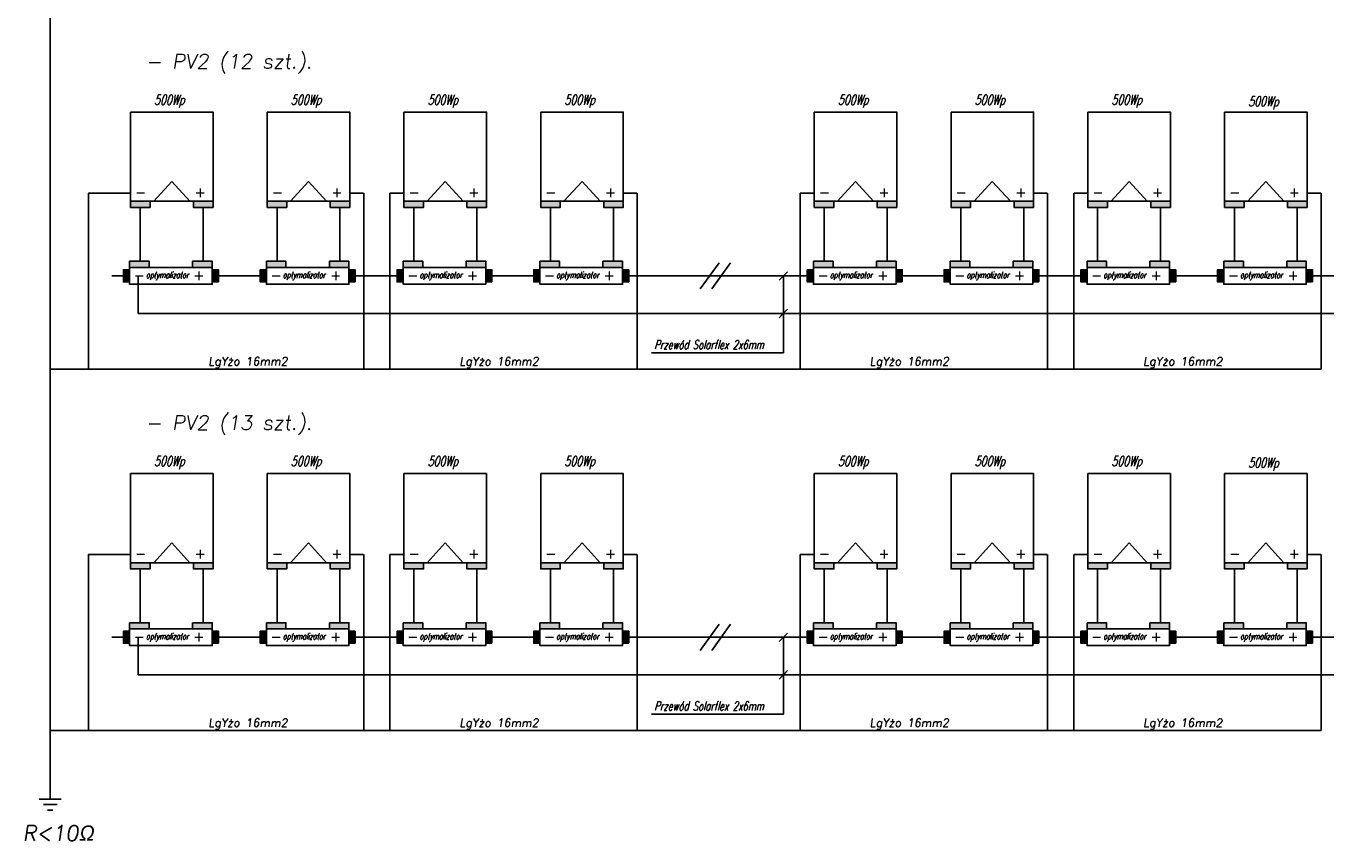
# Model space of a CAD drawing. Header units: millimetres. Extents: x 2260 to 32334, y -33324 to 11762.
# Tile 17 of 79: x 2646 to 3697, y -25360 to -24701. Entities that reach past the tile are written whole.
import ezdxf

# ---------------------------------------------------------------- set-up
doc = ezdxf.new("R2010")
doc.units = ezdxf.units.MM
doc.linetypes.add('DASHED', pattern=[0.75, 0.5, -0.25])
doc.layers.add('CABLE', color=35, linetype='Continuous')
doc.layers.add('SYMBOL', color=1, linetype='Continuous')
doc.styles.add('KRIS1', font='ARIALN.TTF', dxfattribs={"height": 22})
doc.styles.add('Legenda$0$_ELEKTRYCZNY', font='romans.shx', dxfattribs={"width": 0.7})
doc.styles.add('VC-TEXTSTYLE1', font='romans__.ttf', dxfattribs={"height": 0.2})

# ---------------------------------------------------------------- blocks, each defined once
blk = doc.blocks.new('ZER')
at = {"layer": 'SYMBOL'}
for p, q in [((0, -3), (0, 0)), ((-2, -3), (2, -3)), ((-1.25, -4), (1.25, -4)), ((-0.5, -5), (0.5, -5))]:
    blk.add_line(p, q, dxfattribs=at)

msp = doc.modelspace()

# ---------------------------------------------------------------- hatches: boundary and pattern name
at = {"layer": 'CABLE', "ltscale": 2}
h = msp.add_hatch(color=0, dxfattribs=at)
h.dxf.hatch_style = 1
h.paths.add_polyline_path([(2730.321, -24842.774), (2730.321, -24847.763), (2746.157, -24847.763), (2746.157, -24842.774)])
h = msp.add_hatch(color=0, dxfattribs=at)
h.dxf.hatch_style = 1
h.paths.add_polyline_path([(2781.268, -24842.774), (2781.268, -24847.763), (2797.104, -24847.763), (2797.104, -24842.774)])
h = msp.add_hatch(color=0, dxfattribs=at)
h.dxf.hatch_style = 1
h.paths.add_polyline_path([(2840.959, -24842.774), (2840.959, -24847.763), (2856.795, -24847.763), (2856.795, -24842.774)])
h = msp.add_hatch(color=0, dxfattribs=at)
h.dxf.hatch_style = 1
h.paths.add_polyline_path([(2891.906, -24842.774), (2891.906, -24847.763), (2907.742, -24847.763), (2907.742, -24842.774)])
h = msp.add_hatch(color=0, dxfattribs=at)
h.dxf.hatch_style = 1
h.paths.add_polyline_path([(2951.596, -24842.774), (2951.596, -24847.763), (2967.432, -24847.763), (2967.432, -24842.774)])
h = msp.add_hatch(color=0, dxfattribs=at)
h.dxf.hatch_style = 1
h.paths.add_polyline_path([(3002.543, -24842.774), (3002.543, -24847.763), (3018.379, -24847.763), (3018.379, -24842.774)])
h = msp.add_hatch(color=0, dxfattribs=at)
h.dxf.hatch_style = 1
h.paths.add_polyline_path([(3062.234, -24842.774), (3062.234, -24847.763), (3078.07, -24847.763), (3078.07, -24842.774)])
h = msp.add_hatch(color=0, dxfattribs=at)
h.dxf.hatch_style = 1
h.paths.add_polyline_path([(3113.181, -24842.774), (3113.181, -24847.763), (3129.017, -24847.763), (3129.017, -24842.774)])
h = msp.add_hatch(color=0, dxfattribs=at)
h.dxf.hatch_style = 1
h.paths.add_polyline_path([(3283.51, -24842.774), (3283.51, -24847.763), (3299.346, -24847.763), (3299.346, -24842.774)])
h = msp.add_hatch(color=0, dxfattribs=at)
h.dxf.hatch_style = 1
h.paths.add_polyline_path([(3334.457, -24842.774), (3334.457, -24847.763), (3350.293, -24847.763), (3350.293, -24842.774)])
h = msp.add_hatch(color=0, dxfattribs=at)
h.dxf.hatch_style = 1
h.paths.add_polyline_path([(3394.148, -24842.774), (3394.148, -24847.763), (3409.984, -24847.763), (3409.984, -24842.774)])
h = msp.add_hatch(color=0, dxfattribs=at)
h.dxf.hatch_style = 1
h.paths.add_polyline_path([(3445.095, -24842.774), (3445.095, -24847.763), (3460.931, -24847.763), (3460.931, -24842.774)])
h = msp.add_hatch(color=0, dxfattribs=at)
h.dxf.hatch_style = 1
h.paths.add_polyline_path([(3504.786, -24842.774), (3504.786, -24847.763), (3520.622, -24847.763), (3520.622, -24842.774)])
h = msp.add_hatch(color=0, dxfattribs=at)
h.dxf.hatch_style = 1
h.paths.add_polyline_path([(3555.733, -24842.774), (3555.733, -24847.763), (3571.569, -24847.763), (3571.569, -24842.774)])
h = msp.add_hatch(color=0, dxfattribs=at)
h.dxf.hatch_style = 1
h.paths.add_polyline_path([(3615.424, -24842.774), (3615.424, -24847.763), (3631.26, -24847.763), (3631.26, -24842.774)])
h = msp.add_hatch(color=0, dxfattribs=at)
h.dxf.hatch_style = 1
h.paths.add_polyline_path([(3666.371, -24842.774), (3666.371, -24847.763), (3682.207, -24847.763), (3682.207, -24842.774)])
h = msp.add_hatch(color=0, dxfattribs=at)
h.dxf.hatch_style = 1
h.paths.add_polyline_path([(2729.679, -24891.336), (2729.679, -24896.326), (2745.515, -24896.326), (2745.515, -24891.336)])
h = msp.add_hatch(color=0, dxfattribs=at)
h.dxf.hatch_style = 1
h.paths.add_polyline_path([(2780.625, -24891.336), (2780.625, -24896.326), (2796.461, -24896.326), (2796.461, -24891.336)])
h = msp.add_hatch(color=0, dxfattribs=at)
h.dxf.hatch_style = 1
h.paths.add_polyline_path([(2840.316, -24891.336), (2840.316, -24896.326), (2856.152, -24896.326), (2856.152, -24891.336)])
h = msp.add_hatch(color=0, dxfattribs=at)
h.dxf.hatch_style = 1
h.paths.add_polyline_path([(2891.263, -24891.336), (2891.263, -24896.326), (2907.099, -24896.326), (2907.099, -24891.336)])
h = msp.add_hatch(color=0, dxfattribs=at)
h.dxf.hatch_style = 1
h.paths.add_polyline_path([(2950.954, -24891.336), (2950.954, -24896.326), (2966.79, -24896.326), (2966.79, -24891.336)])
h = msp.add_hatch(color=0, dxfattribs=at)
h.dxf.hatch_style = 1
h.paths.add_polyline_path([(3001.901, -24891.336), (3001.901, -24896.326), (3017.737, -24896.326), (3017.737, -24891.336)])
h = msp.add_hatch(color=0, dxfattribs=at)
h.dxf.hatch_style = 1
h.paths.add_polyline_path([(3061.592, -24891.336), (3061.592, -24896.326), (3077.428, -24896.326), (3077.428, -24891.336)])
h = msp.add_hatch(color=0, dxfattribs=at)
h.dxf.hatch_style = 1
h.paths.add_polyline_path([(3112.539, -24891.336), (3112.539, -24896.326), (3128.375, -24896.326), (3128.375, -24891.336)])
h = msp.add_hatch(color=0, dxfattribs=at)
h.dxf.hatch_style = 1
h.paths.add_polyline_path([(3282.868, -24891.336), (3282.868, -24896.326), (3298.704, -24896.326), (3298.704, -24891.336)])
h = msp.add_hatch(color=0, dxfattribs=at)
h.dxf.hatch_style = 1
h.paths.add_polyline_path([(3333.815, -24891.336), (3333.815, -24896.326), (3349.651, -24896.326), (3349.651, -24891.336)])
h = msp.add_hatch(color=0, dxfattribs=at)
h.dxf.hatch_style = 1
h.paths.add_polyline_path([(3393.506, -24891.336), (3393.506, -24896.326), (3409.342, -24896.326), (3409.342, -24891.336)])
h = msp.add_hatch(color=0, dxfattribs=at)
h.dxf.hatch_style = 1
h.paths.add_polyline_path([(3444.453, -24891.336), (3444.453, -24896.326), (3460.289, -24896.326), (3460.289, -24891.336)])
h = msp.add_hatch(color=0, dxfattribs=at)
h.dxf.hatch_style = 1
h.paths.add_polyline_path([(3504.144, -24891.336), (3504.144, -24896.326), (3519.98, -24896.326), (3519.98, -24891.336)])
h = msp.add_hatch(color=0, dxfattribs=at)
h.dxf.hatch_style = 1
h.paths.add_polyline_path([(3555.091, -24891.336), (3555.091, -24896.326), (3570.927, -24896.326), (3570.927, -24891.336)])
h = msp.add_hatch(color=0, dxfattribs=at)
h.dxf.hatch_style = 1
h.paths.add_polyline_path([(3614.781, -24891.336), (3614.781, -24896.326), (3630.617, -24896.326), (3630.617, -24891.336)])
h = msp.add_hatch(color=0, dxfattribs=at)
h.dxf.hatch_style = 1
h.paths.add_polyline_path([(3665.728, -24891.336), (3665.728, -24896.326), (3681.564, -24896.326), (3681.564, -24891.336)])
h = msp.add_hatch(color=0, dxfattribs=at)
h.dxf.hatch_style = 1
h.paths.add_polyline_path([(2724.689, -24898.211), (2724.689, -24907.983), (2729.679, -24907.983), (2729.679, -24898.211)])
h = msp.add_hatch(color=0, dxfattribs=at)
h.dxf.hatch_style = 1
h.paths.add_polyline_path([(2796.461, -24898.211), (2796.461, -24907.983), (2801.451, -24907.983), (2801.451, -24898.211)])
h = msp.add_hatch(color=0, dxfattribs=at)
h.dxf.hatch_style = 1
h.paths.add_polyline_path([(2835.327, -24898.211), (2835.327, -24907.983), (2840.316, -24907.983), (2840.316, -24898.211)])
h = msp.add_hatch(color=0, dxfattribs=at)
h.dxf.hatch_style = 1
h.paths.add_polyline_path([(2907.099, -24898.211), (2907.099, -24907.983), (2912.089, -24907.983), (2912.089, -24898.211)])
h = msp.add_hatch(color=0, dxfattribs=at)
h.dxf.hatch_style = 1
h.paths.add_polyline_path([(2945.965, -24898.211), (2945.965, -24907.983), (2950.954, -24907.983), (2950.954, -24898.211)])
h = msp.add_hatch(color=0, dxfattribs=at)
h.dxf.hatch_style = 1
h.paths.add_polyline_path([(3017.737, -24898.211), (3017.737, -24907.983), (3022.726, -24907.983), (3022.726, -24898.211)])
h = msp.add_hatch(color=0, dxfattribs=at)
h.dxf.hatch_style = 1
h.paths.add_polyline_path([(3056.603, -24898.211), (3056.603, -24907.983), (3061.592, -24907.983), (3061.592, -24898.211)])
h = msp.add_hatch(color=0, dxfattribs=at)
h.dxf.hatch_style = 1
h.paths.add_polyline_path([(3128.375, -24898.211), (3128.375, -24907.983), (3133.364, -24907.983), (3133.364, -24898.211)])
h = msp.add_hatch(color=0, dxfattribs=at)
h.dxf.hatch_style = 1
h.paths.add_polyline_path([(3277.879, -24898.211), (3277.879, -24907.983), (3282.868, -24907.983), (3282.868, -24898.211)])
h = msp.add_hatch(color=0, dxfattribs=at)
h.dxf.hatch_style = 1
h.paths.add_polyline_path([(3349.651, -24898.211), (3349.651, -24907.983), (3354.64, -24907.983), (3354.64, -24898.211)])
h = msp.add_hatch(color=0, dxfattribs=at)
h.dxf.hatch_style = 1
h.paths.add_polyline_path([(3388.516, -24898.211), (3388.516, -24907.983), (3393.506, -24907.983), (3393.506, -24898.211)])
h = msp.add_hatch(color=0, dxfattribs=at)
h.dxf.hatch_style = 1
h.paths.add_polyline_path([(3460.289, -24898.211), (3460.289, -24907.983), (3465.278, -24907.983), (3465.278, -24898.211)])
h = msp.add_hatch(color=0, dxfattribs=at)
h.dxf.hatch_style = 1
h.paths.add_polyline_path([(3499.154, -24898.211), (3499.154, -24907.983), (3504.144, -24907.983), (3504.144, -24898.211)])
h = msp.add_hatch(color=0, dxfattribs=at)
h.dxf.hatch_style = 1
h.paths.add_polyline_path([(3570.927, -24898.211), (3570.927, -24907.983), (3575.916, -24907.983), (3575.916, -24898.211)])
h = msp.add_hatch(color=0, dxfattribs=at)
h.dxf.hatch_style = 1
h.paths.add_polyline_path([(3609.792, -24898.211), (3609.792, -24907.983), (3614.781, -24907.983), (3614.781, -24898.211)])
h = msp.add_hatch(color=0, dxfattribs=at)
h.dxf.hatch_style = 1
h.paths.add_polyline_path([(3681.564, -24898.211), (3681.564, -24907.983), (3686.554, -24907.983), (3686.554, -24898.211)])
h = msp.add_hatch(color=0, dxfattribs=at)
h.dxf.hatch_style = 1
h.paths.add_polyline_path([(2730.321, -25135.121), (2730.321, -25140.11), (2746.157, -25140.11), (2746.157, -25135.121)])
h = msp.add_hatch(color=0, dxfattribs=at)
h.dxf.hatch_style = 1
h.paths.add_polyline_path([(2781.268, -25135.121), (2781.268, -25140.11), (2797.104, -25140.11), (2797.104, -25135.121)])
h = msp.add_hatch(color=0, dxfattribs=at)
h.dxf.hatch_style = 1
h.paths.add_polyline_path([(2840.959, -25135.121), (2840.959, -25140.11), (2856.795, -25140.11), (2856.795, -25135.121)])
h = msp.add_hatch(color=0, dxfattribs=at)
h.dxf.hatch_style = 1
h.paths.add_polyline_path([(2891.906, -25135.121), (2891.906, -25140.11), (2907.742, -25140.11), (2907.742, -25135.121)])
h = msp.add_hatch(color=0, dxfattribs=at)
h.dxf.hatch_style = 1
h.paths.add_polyline_path([(2951.596, -25135.121), (2951.596, -25140.11), (2967.432, -25140.11), (2967.432, -25135.121)])
h = msp.add_hatch(color=0, dxfattribs=at)
h.dxf.hatch_style = 1
h.paths.add_polyline_path([(3002.543, -25135.121), (3002.543, -25140.11), (3018.379, -25140.11), (3018.379, -25135.121)])
h = msp.add_hatch(color=0, dxfattribs=at)
h.dxf.hatch_style = 1
h.paths.add_polyline_path([(3062.234, -25135.121), (3062.234, -25140.11), (3078.07, -25140.11), (3078.07, -25135.121)])
h = msp.add_hatch(color=0, dxfattribs=at)
h.dxf.hatch_style = 1
h.paths.add_polyline_path([(3113.181, -25135.121), (3113.181, -25140.11), (3129.017, -25140.11), (3129.017, -25135.121)])
h = msp.add_hatch(color=0, dxfattribs=at)
h.dxf.hatch_style = 1
h.paths.add_polyline_path([(3283.51, -25135.121), (3283.51, -25140.11), (3299.346, -25140.11), (3299.346, -25135.121)])
h = msp.add_hatch(color=0, dxfattribs=at)
h.dxf.hatch_style = 1
h.paths.add_polyline_path([(3334.457, -25135.121), (3334.457, -25140.11), (3350.293, -25140.11), (3350.293, -25135.121)])
h = msp.add_hatch(color=0, dxfattribs=at)
h.dxf.hatch_style = 1
h.paths.add_polyline_path([(3394.148, -25135.121), (3394.148, -25140.11), (3409.984, -25140.11), (3409.984, -25135.121)])
h = msp.add_hatch(color=0, dxfattribs=at)
h.dxf.hatch_style = 1
h.paths.add_polyline_path([(3445.095, -25135.121), (3445.095, -25140.11), (3460.931, -25140.11), (3460.931, -25135.121)])
h = msp.add_hatch(color=0, dxfattribs=at)
h.dxf.hatch_style = 1
h.paths.add_polyline_path([(3504.786, -25135.121), (3504.786, -25140.11), (3520.622, -25140.11), (3520.622, -25135.121)])
h = msp.add_hatch(color=0, dxfattribs=at)
h.dxf.hatch_style = 1
h.paths.add_polyline_path([(3555.733, -25135.121), (3555.733, -25140.11), (3571.569, -25140.11), (3571.569, -25135.121)])
h = msp.add_hatch(color=0, dxfattribs=at)
h.dxf.hatch_style = 1
h.paths.add_polyline_path([(3615.424, -25135.121), (3615.424, -25140.11), (3631.26, -25140.11), (3631.26, -25135.121)])
h = msp.add_hatch(color=0, dxfattribs=at)
h.dxf.hatch_style = 1
h.paths.add_polyline_path([(3666.371, -25135.121), (3666.371, -25140.11), (3682.207, -25140.11), (3682.207, -25135.121)])
h = msp.add_hatch(color=0, dxfattribs=at)
h.dxf.hatch_style = 1
h.paths.add_polyline_path([(2729.679, -25183.683), (2729.679, -25188.673), (2745.515, -25188.673), (2745.515, -25183.683)])
h = msp.add_hatch(color=0, dxfattribs=at)
h.dxf.hatch_style = 1
h.paths.add_polyline_path([(2780.625, -25183.683), (2780.625, -25188.673), (2796.461, -25188.673), (2796.461, -25183.683)])
h = msp.add_hatch(color=0, dxfattribs=at)
h.dxf.hatch_style = 1
h.paths.add_polyline_path([(2840.316, -25183.683), (2840.316, -25188.673), (2856.152, -25188.673), (2856.152, -25183.683)])
h = msp.add_hatch(color=0, dxfattribs=at)
h.dxf.hatch_style = 1
h.paths.add_polyline_path([(2891.263, -25183.683), (2891.263, -25188.673), (2907.099, -25188.673), (2907.099, -25183.683)])
h = msp.add_hatch(color=0, dxfattribs=at)
h.dxf.hatch_style = 1
h.paths.add_polyline_path([(2950.954, -25183.683), (2950.954, -25188.673), (2966.79, -25188.673), (2966.79, -25183.683)])
h = msp.add_hatch(color=0, dxfattribs=at)
h.dxf.hatch_style = 1
h.paths.add_polyline_path([(3001.901, -25183.683), (3001.901, -25188.673), (3017.737, -25188.673), (3017.737, -25183.683)])
h = msp.add_hatch(color=0, dxfattribs=at)
h.dxf.hatch_style = 1
h.paths.add_polyline_path([(3061.592, -25183.683), (3061.592, -25188.673), (3077.428, -25188.673), (3077.428, -25183.683)])
h = msp.add_hatch(color=0, dxfattribs=at)
h.dxf.hatch_style = 1
h.paths.add_polyline_path([(3112.539, -25183.683), (3112.539, -25188.673), (3128.375, -25188.673), (3128.375, -25183.683)])
h = msp.add_hatch(color=0, dxfattribs=at)
h.dxf.hatch_style = 1
h.paths.add_polyline_path([(3282.868, -25183.683), (3282.868, -25188.673), (3298.704, -25188.673), (3298.704, -25183.683)])
h = msp.add_hatch(color=0, dxfattribs=at)
h.dxf.hatch_style = 1
h.paths.add_polyline_path([(3333.815, -25183.683), (3333.815, -25188.673), (3349.651, -25188.673), (3349.651, -25183.683)])
h = msp.add_hatch(color=0, dxfattribs=at)
h.dxf.hatch_style = 1
h.paths.add_polyline_path([(3393.506, -25183.683), (3393.506, -25188.673), (3409.342, -25188.673), (3409.342, -25183.683)])
h = msp.add_hatch(color=0, dxfattribs=at)
h.dxf.hatch_style = 1
h.paths.add_polyline_path([(3444.453, -25183.683), (3444.453, -25188.673), (3460.289, -25188.673), (3460.289, -25183.683)])
h = msp.add_hatch(color=0, dxfattribs=at)
h.dxf.hatch_style = 1
h.paths.add_polyline_path([(3504.144, -25183.683), (3504.144, -25188.673), (3519.98, -25188.673), (3519.98, -25183.683)])
h = msp.add_hatch(color=0, dxfattribs=at)
h.dxf.hatch_style = 1
h.paths.add_polyline_path([(3555.091, -25183.683), (3555.091, -25188.673), (3570.927, -25188.673), (3570.927, -25183.683)])
h = msp.add_hatch(color=0, dxfattribs=at)
h.dxf.hatch_style = 1
h.paths.add_polyline_path([(3614.781, -25183.683), (3614.781, -25188.673), (3630.617, -25188.673), (3630.617, -25183.683)])
h = msp.add_hatch(color=0, dxfattribs=at)
h.dxf.hatch_style = 1
h.paths.add_polyline_path([(3665.728, -25183.683), (3665.728, -25188.673), (3681.564, -25188.673), (3681.564, -25183.683)])
h = msp.add_hatch(color=0, dxfattribs=at)
h.dxf.hatch_style = 1
h.paths.add_polyline_path([(2724.689, -25190.558), (2724.689, -25200.33), (2729.679, -25200.33), (2729.679, -25190.558)])
h = msp.add_hatch(color=0, dxfattribs=at)
h.dxf.hatch_style = 1
h.paths.add_polyline_path([(2796.461, -25190.558), (2796.461, -25200.33), (2801.451, -25200.33), (2801.451, -25190.558)])
h = msp.add_hatch(color=0, dxfattribs=at)
h.dxf.hatch_style = 1
h.paths.add_polyline_path([(2835.327, -25190.558), (2835.327, -25200.33), (2840.316, -25200.33), (2840.316, -25190.558)])
h = msp.add_hatch(color=0, dxfattribs=at)
h.dxf.hatch_style = 1
h.paths.add_polyline_path([(2907.099, -25190.558), (2907.099, -25200.33), (2912.089, -25200.33), (2912.089, -25190.558)])
h = msp.add_hatch(color=0, dxfattribs=at)
h.dxf.hatch_style = 1
h.paths.add_polyline_path([(2945.965, -25190.558), (2945.965, -25200.33), (2950.954, -25200.33), (2950.954, -25190.558)])
h = msp.add_hatch(color=0, dxfattribs=at)
h.dxf.hatch_style = 1
h.paths.add_polyline_path([(3017.737, -25190.558), (3017.737, -25200.33), (3022.726, -25200.33), (3022.726, -25190.558)])
h = msp.add_hatch(color=0, dxfattribs=at)
h.dxf.hatch_style = 1
h.paths.add_polyline_path([(3056.603, -25190.558), (3056.603, -25200.33), (3061.592, -25200.33), (3061.592, -25190.558)])
h = msp.add_hatch(color=0, dxfattribs=at)
h.dxf.hatch_style = 1
h.paths.add_polyline_path([(3128.375, -25190.558), (3128.375, -25200.33), (3133.364, -25200.33), (3133.364, -25190.558)])
h = msp.add_hatch(color=0, dxfattribs=at)
h.dxf.hatch_style = 1
h.paths.add_polyline_path([(3277.879, -25190.558), (3277.879, -25200.33), (3282.868, -25200.33), (3282.868, -25190.558)])
h = msp.add_hatch(color=0, dxfattribs=at)
h.dxf.hatch_style = 1
h.paths.add_polyline_path([(3349.651, -25190.558), (3349.651, -25200.33), (3354.64, -25200.33), (3354.64, -25190.558)])
h = msp.add_hatch(color=0, dxfattribs=at)
h.dxf.hatch_style = 1
h.paths.add_polyline_path([(3388.516, -25190.558), (3388.516, -25200.33), (3393.506, -25200.33), (3393.506, -25190.558)])
h = msp.add_hatch(color=0, dxfattribs=at)
h.dxf.hatch_style = 1
h.paths.add_polyline_path([(3460.289, -25190.558), (3460.289, -25200.33), (3465.278, -25200.33), (3465.278, -25190.558)])
h = msp.add_hatch(color=0, dxfattribs=at)
h.dxf.hatch_style = 1
h.paths.add_polyline_path([(3499.154, -25190.558), (3499.154, -25200.33), (3504.144, -25200.33), (3504.144, -25190.558)])
h = msp.add_hatch(color=0, dxfattribs=at)
h.dxf.hatch_style = 1
h.paths.add_polyline_path([(3570.927, -25190.558), (3570.927, -25200.33), (3575.916, -25200.33), (3575.916, -25190.558)])
h = msp.add_hatch(color=0, dxfattribs=at)
h.dxf.hatch_style = 1
h.paths.add_polyline_path([(3609.792, -25190.558), (3609.792, -25200.33), (3614.781, -25200.33), (3614.781, -25190.558)])
h = msp.add_hatch(color=0, dxfattribs=at)
h.dxf.hatch_style = 1
h.paths.add_polyline_path([(3681.564, -25190.558), (3681.564, -25200.33), (3686.554, -25200.33), (3686.554, -25190.558)])

# ---------------------------------------------------------------- linework, layer by layer
at = {"layer": 'CABLE', "linetype": 'DASHED'}
for p, q in [((2665.435, -24393.776), (2665.435, -25313.177)), ((2730.321, -24836.209), (2696.365, -24836.209)), ((2696.365, -24836.209), (2696.365, -24978.47)), ((2907.742, -24836.209), (2919.06, -24836.209)), ((2919.06, -24836.209), (2919.06, -24978.47)), ((2940.278, -24836.209), (2940.278, -24978.47)), ((2951.596, -24836.209), (2940.278, -24836.209)), ((3129.017, -24836.209), (3140.336, -24836.209)), ((3140.336, -24836.209), (3140.336, -24978.47)), ((3272.192, -24836.209), (3272.192, -24978.47)), ((3283.51, -24836.209), (3272.192, -24836.209)), ((3460.931, -24836.209), (3472.249, -24836.209)), ((3472.249, -24836.209), (3472.249, -24978.47)), ((3493.467, -24836.209), (3493.467, -24978.47)), ((3504.786, -24836.209), (3493.467, -24836.209)), ((3682.207, -24836.209), (3693.525, -24836.209)), ((3693.525, -24836.209), (3693.525, -24978.47)), ((2719.002, -24978.47), (2665.435, -24978.47)), ((2919.06, -24978.47), (2719.002, -24978.47)), ((2919.06, -24978.47), (3693.525, -24978.47)), ((2730.321, -25128.556), (2696.365, -25128.556)), ((2696.365, -25128.556), (2696.365, -25270.817)), ((2907.742, -25128.556), (2919.06, -25128.556)), ((2919.06, -25128.556), (2919.06, -25270.817)), ((2940.278, -25128.556), (2940.278, -25270.817)), ((2951.596, -25128.556), (2940.278, -25128.556)), ((3129.017, -25128.556), (3140.336, -25128.556)), ((3140.336, -25128.556), (3140.336, -25270.817)), ((3272.192, -25128.556), (3272.192, -25270.817)), ((3283.51, -25128.556), (3272.192, -25128.556)), ((3460.931, -25128.556), (3472.249, -25128.556)), ((3472.249, -25128.556), (3472.249, -25270.817)), ((3493.467, -25128.556), (3493.467, -25270.817)), ((3504.786, -25128.556), (3493.467, -25128.556)), ((3682.207, -25128.556), (3693.525, -25128.556)), ((3693.525, -25128.556), (3693.525, -25270.817)), ((2719.002, -25270.817), (2665.435, -25270.817)), ((2919.06, -25270.817), (2719.002, -25270.817)), ((2919.06, -25270.817), (3693.525, -25270.817))]:
    msp.add_line(p, q, dxfattribs=at)
at = {"layer": 'CABLE', "color": 0, "ltscale": 2}
for p, q in [((2763.712, -24826.75), (2749.111, -24842.774)), ((2763.712, -24826.75), (2778.313, -24842.774)), ((2874.35, -24826.75), (2859.749, -24842.774)), ((2874.35, -24826.75), (2888.951, -24842.774)), ((2984.988, -24826.75), (2970.387, -24842.774)), ((2984.988, -24826.75), (2999.589, -24842.774)), ((3095.626, -24826.75), (3081.025, -24842.774)), ((3095.626, -24826.75), (3110.227, -24842.774)), ((3316.902, -24826.75), (3302.3, -24842.774)), ((3316.902, -24826.75), (3331.503, -24842.774)), ((3427.539, -24826.75), (3412.938, -24842.774)), ((3427.539, -24826.75), (3442.141, -24842.774)), ((3538.177, -24826.75), (3523.576, -24842.774)), ((3538.177, -24826.75), (3552.778, -24842.774)), ((3648.815, -24826.75), (3634.214, -24842.774)), ((3648.815, -24826.75), (3663.416, -24842.774)), ((2899.824, -24847.763), (2899.824, -24856.817)), ((3121.099, -24847.763), (3121.099, -24856.817)), ((3121.099, -24847.763), (3121.099, -24856.817)), ((2763.712, -25119.097), (2749.111, -25135.121)), ((2763.712, -25119.097), (2778.313, -25135.121)), ((2874.35, -25119.097), (2859.749, -25135.121)), ((2874.35, -25119.097), (2888.951, -25135.121)), ((2984.988, -25119.097), (2970.387, -25135.121)), ((2984.988, -25119.097), (2999.589, -25135.121)), ((3095.626, -25119.097), (3081.025, -25135.121)), ((3095.626, -25119.097), (3110.227, -25135.121)), ((3316.902, -25119.097), (3302.3, -25135.121)), ((3316.902, -25119.097), (3331.503, -25135.121)), ((3427.539, -25119.097), (3412.938, -25135.121)), ((3427.539, -25119.097), (3442.141, -25135.121)), ((3538.177, -25119.097), (3523.576, -25135.121)), ((3538.177, -25119.097), (3552.778, -25135.121)), ((3648.815, -25119.097), (3634.214, -25135.121)), ((3648.815, -25119.097), (3663.416, -25135.121)), ((2899.824, -25140.11), (2899.824, -25149.164)), ((3121.099, -25140.11), (3121.099, -25149.164)), ((3121.099, -25140.11), (3121.099, -25149.164))]:
    msp.add_line(p, q, dxfattribs=at)
at = {"layer": 'CABLE'}
for p, q in [((2738.239, -24847.763), (2738.239, -24876.282)), ((2738.239, -24847.763), (2738.239, -24891.336)), ((2789.186, -24847.763), (2789.186, -24891.336)), ((2848.877, -24847.763), (2848.877, -24891.336)), ((2899.824, -24847.763), (2899.824, -24891.336)), ((2959.514, -24847.763), (2959.514, -24891.336)), ((3010.461, -24847.763), (3010.461, -24891.336)), ((3070.152, -24847.763), (3070.152, -24891.336)), ((3121.099, -24847.763), (3121.099, -24891.336)), ((3291.428, -24847.763), (3291.428, -24891.336)), ((3342.375, -24847.763), (3342.375, -24891.336)), ((3402.066, -24847.763), (3402.066, -24891.336)), ((3453.013, -24847.763), (3453.013, -24891.336)), ((3512.704, -24847.763), (3512.704, -24891.336)), ((3563.651, -24847.763), (3563.651, -24891.336)), ((3623.342, -24847.763), (3623.342, -24891.336)), ((3674.289, -24847.763), (3674.289, -24891.336)), ((2724.689, -24903.097), (2715.334, -24903.097)), ((2736.633, -24903.097), (2736.633, -24933.458)), ((2801.451, -24903.097), (2835.327, -24903.097)), ((2912.089, -24903.097), (2945.965, -24903.097)), ((3022.726, -24903.097), (3056.603, -24903.097)), ((3133.364, -24903.097), (3277.879, -24903.097)), ((3261.832, -24899.738), (3255.076, -24906.564)), ((3260.724, -24900.858), (3256.22, -24905.408)), ((3258.507, -24903.097), (3258.507, -24965.322)), ((3354.64, -24903.097), (3388.516, -24903.097)), ((3465.278, -24903.097), (3500.345, -24903.097)), ((3575.916, -24903.097), (3609.792, -24903.097)), ((3686.554, -24903.097), (3739.198, -24903.097)), ((3807.465, -24933.458), (2736.633, -24933.458)), ((3261.868, -24930.099), (3255.111, -24936.925)), ((3260.76, -24931.218), (3256.255, -24935.769)), ((3258.507, -24965.322), (3151.959, -24965.322)), ((2738.239, -25140.11), (2738.239, -25168.629)), ((2738.239, -25140.11), (2738.239, -25183.683)), ((2789.186, -25140.11), (2789.186, -25183.683)), ((2848.877, -25140.11), (2848.877, -25183.683)), ((2899.824, -25140.11), (2899.824, -25183.683)), ((2959.514, -25140.11), (2959.514, -25183.683)), ((3010.461, -25140.11), (3010.461, -25183.683)), ((3070.152, -25140.11), (3070.152, -25183.683)), ((3121.099, -25140.11), (3121.099, -25183.683)), ((3291.428, -25140.11), (3291.428, -25183.683)), ((3342.375, -25140.11), (3342.375, -25183.683)), ((3402.066, -25140.11), (3402.066, -25183.683)), ((3453.013, -25140.11), (3453.013, -25183.683)), ((3512.704, -25140.11), (3512.704, -25183.683)), ((3563.651, -25140.11), (3563.651, -25183.683)), ((3623.342, -25140.11), (3623.342, -25183.683)), ((3674.289, -25140.11), (3674.289, -25183.683)), ((2724.689, -25195.444), (2715.334, -25195.444)), ((2736.633, -25195.444), (2736.633, -25225.805)), ((2801.451, -25195.444), (2835.327, -25195.444)), ((2912.089, -25195.444), (2945.965, -25195.444)), ((3022.726, -25195.444), (3056.603, -25195.444)), ((3133.364, -25195.444), (3277.879, -25195.444)), ((3261.832, -25192.085), (3255.076, -25198.911)), ((3260.724, -25193.205), (3256.22, -25197.755)), ((3258.507, -25195.444), (3258.507, -25257.669)), ((3354.64, -25195.444), (3388.516, -25195.444)), ((3465.278, -25195.444), (3500.345, -25195.444)), ((3575.916, -25195.444), (3609.792, -25195.444)), ((3686.554, -25195.444), (3739.198, -25195.444)), ((3807.465, -25225.805), (2736.633, -25225.805)), ((3261.868, -25222.446), (3255.111, -25229.272)), ((3260.76, -25223.565), (3256.255, -25228.116)), ((3258.507, -25257.669), (3151.959, -25257.669))]:
    msp.add_line(p, q, dxfattribs=at)
at = {"layer": 'CABLE', "color": 0}
for p, q in [((3206.535, -24892.486), (3191.335, -24913.708)), ((3215.838, -24892.486), (3200.639, -24913.708)), ((3206.535, -25184.833), (3191.335, -25206.055)), ((3215.838, -25184.833), (3200.639, -25206.055))]:
    msp.add_line(p, q, dxfattribs=at)
at = {"layer": 'CABLE', "color": 0, "ltscale": 2}
for points in [[(2730.321, -24770.641), (2797.104, -24770.641), (2797.104, -24842.774), (2730.321, -24842.774)], [(2840.959, -24770.641), (2907.742, -24770.641), (2907.742, -24842.774), (2840.959, -24842.774)], [(2951.596, -24770.641), (3018.379, -24770.641), (3018.379, -24842.774), (2951.596, -24842.774)], [(3062.234, -24770.641), (3129.017, -24770.641), (3129.017, -24842.774), (3062.234, -24842.774)], [(3283.51, -24770.641), (3350.293, -24770.641), (3350.293, -24842.774), (3283.51, -24842.774)], [(3394.148, -24770.641), (3460.931, -24770.641), (3460.931, -24842.774), (3394.148, -24842.774)], [(3504.786, -24770.641), (3571.569, -24770.641), (3571.569, -24842.774), (3504.786, -24842.774)], [(3615.424, -24770.641), (3682.207, -24770.641), (3682.207, -24842.774), (3615.424, -24842.774)], [(2730.321, -24842.774), (2746.157, -24842.774), (2746.157, -24847.763), (2730.321, -24847.763)], [(2781.268, -24842.774), (2797.104, -24842.774), (2797.104, -24847.763), (2781.268, -24847.763)], [(2781.268, -24842.774), (2797.104, -24842.774), (2797.104, -24847.763), (2781.268, -24847.763)], [(2840.959, -24842.774), (2856.795, -24842.774), (2856.795, -24847.763), (2840.959, -24847.763)], [(2891.906, -24842.774), (2907.742, -24842.774), (2907.742, -24847.763), (2891.906, -24847.763)], [(2891.906, -24842.774), (2907.742, -24842.774), (2907.742, -24847.763), (2891.906, -24847.763)], [(2951.596, -24842.774), (2967.432, -24842.774), (2967.432, -24847.763), (2951.596, -24847.763)], [(3002.543, -24842.774), (3018.379, -24842.774), (3018.379, -24847.763), (3002.543, -24847.763)], [(3002.543, -24842.774), (3018.379, -24842.774), (3018.379, -24847.763), (3002.543, -24847.763)], [(3062.234, -24842.774), (3078.07, -24842.774), (3078.07, -24847.763), (3062.234, -24847.763)], [(3113.181, -24842.774), (3129.017, -24842.774), (3129.017, -24847.763), (3113.181, -24847.763)], [(3113.181, -24842.774), (3129.017, -24842.774), (3129.017, -24847.763), (3113.181, -24847.763)], [(3283.51, -24842.774), (3299.346, -24842.774), (3299.346, -24847.763), (3283.51, -24847.763)], [(3334.457, -24842.774), (3350.293, -24842.774), (3350.293, -24847.763), (3334.457, -24847.763)], [(3334.457, -24842.774), (3350.293, -24842.774), (3350.293, -24847.763), (3334.457, -24847.763)], [(3394.148, -24842.774), (3409.984, -24842.774), (3409.984, -24847.763), (3394.148, -24847.763)], [(3445.095, -24842.774), (3460.931, -24842.774), (3460.931, -24847.763), (3445.095, -24847.763)], [(3445.095, -24842.774), (3460.931, -24842.774), (3460.931, -24847.763), (3445.095, -24847.763)], [(3504.786, -24842.774), (3520.622, -24842.774), (3520.622, -24847.763), (3504.786, -24847.763)], [(3555.733, -24842.774), (3571.569, -24842.774), (3571.569, -24847.763), (3555.733, -24847.763)], [(3555.733, -24842.774), (3571.569, -24842.774), (3571.569, -24847.763), (3555.733, -24847.763)], [(3615.424, -24842.774), (3631.26, -24842.774), (3631.26, -24847.763), (3615.424, -24847.763)], [(3666.371, -24842.774), (3682.207, -24842.774), (3682.207, -24847.763), (3666.371, -24847.763)], [(3666.371, -24842.774), (3682.207, -24842.774), (3682.207, -24847.763), (3666.371, -24847.763)], [(2729.679, -24891.336), (2745.515, -24891.336), (2745.515, -24896.326), (2729.679, -24896.326)], [(2780.625, -24891.336), (2796.461, -24891.336), (2796.461, -24896.326), (2780.625, -24896.326)], [(2780.625, -24891.336), (2796.461, -24891.336), (2796.461, -24896.326), (2780.625, -24896.326)], [(2840.316, -24891.336), (2856.152, -24891.336), (2856.152, -24896.326), (2840.316, -24896.326)], [(2891.263, -24891.336), (2907.099, -24891.336), (2907.099, -24896.326), (2891.263, -24896.326)], [(2891.263, -24891.336), (2907.099, -24891.336), (2907.099, -24896.326), (2891.263, -24896.326)], [(2950.954, -24891.336), (2966.79, -24891.336), (2966.79, -24896.326), (2950.954, -24896.326)], [(3001.901, -24891.336), (3017.737, -24891.336), (3017.737, -24896.326), (3001.901, -24896.326)], [(3001.901, -24891.336), (3017.737, -24891.336), (3017.737, -24896.326), (3001.901, -24896.326)], [(3061.592, -24891.336), (3077.428, -24891.336), (3077.428, -24896.326), (3061.592, -24896.326)], [(3112.539, -24891.336), (3128.375, -24891.336), (3128.375, -24896.326), (3112.539, -24896.326)], [(3112.539, -24891.336), (3128.375, -24891.336), (3128.375, -24896.326), (3112.539, -24896.326)], [(3282.868, -24891.336), (3298.704, -24891.336), (3298.704, -24896.326), (3282.868, -24896.326)], [(3333.815, -24891.336), (3349.651, -24891.336), (3349.651, -24896.326), (3333.815, -24896.326)], [(3333.815, -24891.336), (3349.651, -24891.336), (3349.651, -24896.326), (3333.815, -24896.326)], [(3393.506, -24891.336), (3409.342, -24891.336), (3409.342, -24896.326), (3393.506, -24896.326)], [(3444.453, -24891.336), (3460.289, -24891.336), (3460.289, -24896.326), (3444.453, -24896.326)], [(3444.453, -24891.336), (3460.289, -24891.336), (3460.289, -24896.326), (3444.453, -24896.326)], [(3504.144, -24891.336), (3519.98, -24891.336), (3519.98, -24896.326), (3504.144, -24896.326)], [(3555.091, -24891.336), (3570.927, -24891.336), (3570.927, -24896.326), (3555.091, -24896.326)], [(3555.091, -24891.336), (3570.927, -24891.336), (3570.927, -24896.326), (3555.091, -24896.326)], [(3614.781, -24891.336), (3630.617, -24891.336), (3630.617, -24896.326), (3614.781, -24896.326)], [(3665.728, -24891.336), (3681.564, -24891.336), (3681.564, -24896.326), (3665.728, -24896.326)], [(3665.728, -24891.336), (3681.564, -24891.336), (3681.564, -24896.326), (3665.728, -24896.326)], [(2729.679, -24907.983), (2729.679, -24898.211), (2724.689, -24898.211), (2724.689, -24907.983)], [(2801.451, -24907.983), (2801.451, -24898.211), (2796.461, -24898.211), (2796.461, -24907.983)], [(2840.316, -24907.983), (2840.316, -24898.211), (2835.327, -24898.211), (2835.327, -24907.983)], [(2912.089, -24907.983), (2912.089, -24898.211), (2907.099, -24898.211), (2907.099, -24907.983)], [(2950.954, -24907.983), (2950.954, -24898.211), (2945.965, -24898.211), (2945.965, -24907.983)], [(3022.726, -24907.983), (3022.726, -24898.211), (3017.737, -24898.211), (3017.737, -24907.983)], [(3061.592, -24907.983), (3061.592, -24898.211), (3056.603, -24898.211), (3056.603, -24907.983)], [(3133.364, -24907.983), (3133.364, -24898.211), (3128.375, -24898.211), (3128.375, -24907.983)], [(3282.868, -24907.983), (3282.868, -24898.211), (3277.879, -24898.211), (3277.879, -24907.983)], [(3354.64, -24907.983), (3354.64, -24898.211), (3349.651, -24898.211), (3349.651, -24907.983)], [(3393.506, -24907.983), (3393.506, -24898.211), (3388.516, -24898.211), (3388.516, -24907.983)], [(3465.278, -24907.983), (3465.278, -24898.211), (3460.289, -24898.211), (3460.289, -24907.983)], [(3504.144, -24907.983), (3504.144, -24898.211), (3499.154, -24898.211), (3499.154, -24907.983)], [(3575.916, -24907.983), (3575.916, -24898.211), (3570.927, -24898.211), (3570.927, -24907.983)], [(3614.781, -24907.983), (3614.781, -24898.211), (3609.792, -24898.211), (3609.792, -24907.983)], [(3686.554, -24907.983), (3686.554, -24898.211), (3681.564, -24898.211), (3681.564, -24907.983)], [(2730.321, -25062.988), (2797.104, -25062.988), (2797.104, -25135.121), (2730.321, -25135.121)], [(2840.959, -25062.988), (2907.742, -25062.988), (2907.742, -25135.121), (2840.959, -25135.121)], [(2951.596, -25062.988), (3018.379, -25062.988), (3018.379, -25135.121), (2951.596, -25135.121)], [(3062.234, -25062.988), (3129.017, -25062.988), (3129.017, -25135.121), (3062.234, -25135.121)], [(3283.51, -25062.988), (3350.293, -25062.988), (3350.293, -25135.121), (3283.51, -25135.121)], [(3394.148, -25062.988), (3460.931, -25062.988), (3460.931, -25135.121), (3394.148, -25135.121)], [(3504.786, -25062.988), (3571.569, -25062.988), (3571.569, -25135.121), (3504.786, -25135.121)], [(3615.424, -25062.988), (3682.207, -25062.988), (3682.207, -25135.121), (3615.424, -25135.121)], [(2730.321, -25135.121), (2746.157, -25135.121), (2746.157, -25140.11), (2730.321, -25140.11)], [(2781.268, -25135.121), (2797.104, -25135.121), (2797.104, -25140.11), (2781.268, -25140.11)], [(2781.268, -25135.121), (2797.104, -25135.121), (2797.104, -25140.11), (2781.268, -25140.11)], [(2840.959, -25135.121), (2856.795, -25135.121), (2856.795, -25140.11), (2840.959, -25140.11)], [(2891.906, -25135.121), (2907.742, -25135.121), (2907.742, -25140.11), (2891.906, -25140.11)], [(2891.906, -25135.121), (2907.742, -25135.121), (2907.742, -25140.11), (2891.906, -25140.11)], [(2951.596, -25135.121), (2967.432, -25135.121), (2967.432, -25140.11), (2951.596, -25140.11)], [(3002.543, -25135.121), (3018.379, -25135.121), (3018.379, -25140.11), (3002.543, -25140.11)], [(3002.543, -25135.121), (3018.379, -25135.121), (3018.379, -25140.11), (3002.543, -25140.11)], [(3062.234, -25135.121), (3078.07, -25135.121), (3078.07, -25140.11), (3062.234, -25140.11)], [(3113.181, -25135.121), (3129.017, -25135.121), (3129.017, -25140.11), (3113.181, -25140.11)], [(3113.181, -25135.121), (3129.017, -25135.121), (3129.017, -25140.11), (3113.181, -25140.11)], [(3283.51, -25135.121), (3299.346, -25135.121), (3299.346, -25140.11), (3283.51, -25140.11)], [(3334.457, -25135.121), (3350.293, -25135.121), (3350.293, -25140.11), (3334.457, -25140.11)], [(3334.457, -25135.121), (3350.293, -25135.121), (3350.293, -25140.11), (3334.457, -25140.11)], [(3394.148, -25135.121), (3409.984, -25135.121), (3409.984, -25140.11), (3394.148, -25140.11)], [(3445.095, -25135.121), (3460.931, -25135.121), (3460.931, -25140.11), (3445.095, -25140.11)], [(3445.095, -25135.121), (3460.931, -25135.121), (3460.931, -25140.11), (3445.095, -25140.11)], [(3504.786, -25135.121), (3520.622, -25135.121), (3520.622, -25140.11), (3504.786, -25140.11)], [(3555.733, -25135.121), (3571.569, -25135.121), (3571.569, -25140.11), (3555.733, -25140.11)], [(3555.733, -25135.121), (3571.569, -25135.121), (3571.569, -25140.11), (3555.733, -25140.11)], [(3615.424, -25135.121), (3631.26, -25135.121), (3631.26, -25140.11), (3615.424, -25140.11)], [(3666.371, -25135.121), (3682.207, -25135.121), (3682.207, -25140.11), (3666.371, -25140.11)], [(3666.371, -25135.121), (3682.207, -25135.121), (3682.207, -25140.11), (3666.371, -25140.11)], [(2729.679, -25183.683), (2745.515, -25183.683), (2745.515, -25188.673), (2729.679, -25188.673)], [(2780.625, -25183.683), (2796.461, -25183.683), (2796.461, -25188.673), (2780.625, -25188.673)], [(2780.625, -25183.683), (2796.461, -25183.683), (2796.461, -25188.673), (2780.625, -25188.673)], [(2840.316, -25183.683), (2856.152, -25183.683), (2856.152, -25188.673), (2840.316, -25188.673)], [(2891.263, -25183.683), (2907.099, -25183.683), (2907.099, -25188.673), (2891.263, -25188.673)], [(2891.263, -25183.683), (2907.099, -25183.683), (2907.099, -25188.673), (2891.263, -25188.673)], [(2950.954, -25183.683), (2966.79, -25183.683), (2966.79, -25188.673), (2950.954, -25188.673)], [(3001.901, -25183.683), (3017.737, -25183.683), (3017.737, -25188.673), (3001.901, -25188.673)], [(3001.901, -25183.683), (3017.737, -25183.683), (3017.737, -25188.673), (3001.901, -25188.673)], [(3061.592, -25183.683), (3077.428, -25183.683), (3077.428, -25188.673), (3061.592, -25188.673)], [(3112.539, -25183.683), (3128.375, -25183.683), (3128.375, -25188.673), (3112.539, -25188.673)], [(3112.539, -25183.683), (3128.375, -25183.683), (3128.375, -25188.673), (3112.539, -25188.673)], [(3282.868, -25183.683), (3298.704, -25183.683), (3298.704, -25188.673), (3282.868, -25188.673)], [(3333.815, -25183.683), (3349.651, -25183.683), (3349.651, -25188.673), (3333.815, -25188.673)], [(3333.815, -25183.683), (3349.651, -25183.683), (3349.651, -25188.673), (3333.815, -25188.673)], [(3393.506, -25183.683), (3409.342, -25183.683), (3409.342, -25188.673), (3393.506, -25188.673)], [(3444.453, -25183.683), (3460.289, -25183.683), (3460.289, -25188.673), (3444.453, -25188.673)], [(3444.453, -25183.683), (3460.289, -25183.683), (3460.289, -25188.673), (3444.453, -25188.673)], [(3504.144, -25183.683), (3519.98, -25183.683), (3519.98, -25188.673), (3504.144, -25188.673)], [(3555.091, -25183.683), (3570.927, -25183.683), (3570.927, -25188.673), (3555.091, -25188.673)], [(3555.091, -25183.683), (3570.927, -25183.683), (3570.927, -25188.673), (3555.091, -25188.673)], [(3614.781, -25183.683), (3630.617, -25183.683), (3630.617, -25188.673), (3614.781, -25188.673)], [(3665.728, -25183.683), (3681.564, -25183.683), (3681.564, -25188.673), (3665.728, -25188.673)], [(3665.728, -25183.683), (3681.564, -25183.683), (3681.564, -25188.673), (3665.728, -25188.673)], [(2729.679, -25200.33), (2729.679, -25190.558), (2724.689, -25190.558), (2724.689, -25200.33)], [(2801.451, -25200.33), (2801.451, -25190.558), (2796.461, -25190.558), (2796.461, -25200.33)], [(2840.316, -25200.33), (2840.316, -25190.558), (2835.327, -25190.558), (2835.327, -25200.33)], [(2912.089, -25200.33), (2912.089, -25190.558), (2907.099, -25190.558), (2907.099, -25200.33)], [(2950.954, -25200.33), (2950.954, -25190.558), (2945.965, -25190.558), (2945.965, -25200.33)], [(3022.726, -25200.33), (3022.726, -25190.558), (3017.737, -25190.558), (3017.737, -25200.33)], [(3061.592, -25200.33), (3061.592, -25190.558), (3056.603, -25190.558), (3056.603, -25200.33)], [(3133.364, -25200.33), (3133.364, -25190.558), (3128.375, -25190.558), (3128.375, -25200.33)], [(3282.868, -25200.33), (3282.868, -25190.558), (3277.879, -25190.558), (3277.879, -25200.33)], [(3354.64, -25200.33), (3354.64, -25190.558), (3349.651, -25190.558), (3349.651, -25200.33)], [(3393.506, -25200.33), (3393.506, -25190.558), (3388.516, -25190.558), (3388.516, -25200.33)], [(3465.278, -25200.33), (3465.278, -25190.558), (3460.289, -25190.558), (3460.289, -25200.33)], [(3504.144, -25200.33), (3504.144, -25190.558), (3499.154, -25190.558), (3499.154, -25200.33)], [(3575.916, -25200.33), (3575.916, -25190.558), (3570.927, -25190.558), (3570.927, -25200.33)], [(3614.781, -25200.33), (3614.781, -25190.558), (3609.792, -25190.558), (3609.792, -25200.33)], [(3686.554, -25200.33), (3686.554, -25190.558), (3681.564, -25190.558), (3681.564, -25200.33)]]:
    msp.add_lwpolyline(points, close=True, dxfattribs=at)
at = {"layer": 'CABLE'}
for points in [[(2729.679, -24896.326), (2796.461, -24896.326), (2796.461, -24909.868), (2729.679, -24909.868)], [(2840.316, -24896.326), (2907.099, -24896.326), (2907.099, -24909.868), (2840.316, -24909.868)], [(2950.954, -24896.326), (3017.737, -24896.326), (3017.737, -24909.868), (2950.954, -24909.868)], [(3061.592, -24896.326), (3128.375, -24896.326), (3128.375, -24909.868), (3061.592, -24909.868)], [(3282.868, -24896.326), (3349.651, -24896.326), (3349.651, -24909.868), (3282.868, -24909.868)], [(3393.506, -24896.326), (3460.289, -24896.326), (3460.289, -24909.868), (3393.506, -24909.868)], [(3504.144, -24896.326), (3570.927, -24896.326), (3570.927, -24909.868), (3504.144, -24909.868)], [(3614.781, -24896.326), (3681.564, -24896.326), (3681.564, -24909.868), (3614.781, -24909.868)], [(2729.679, -25188.673), (2796.461, -25188.673), (2796.461, -25202.215), (2729.679, -25202.215)], [(2840.316, -25188.673), (2907.099, -25188.673), (2907.099, -25202.215), (2840.316, -25202.215)], [(2950.954, -25188.673), (3017.737, -25188.673), (3017.737, -25202.215), (2950.954, -25202.215)], [(3061.592, -25188.673), (3128.375, -25188.673), (3128.375, -25202.215), (3061.592, -25202.215)], [(3282.868, -25188.673), (3349.651, -25188.673), (3349.651, -25202.215), (3282.868, -25202.215)], [(3393.506, -25188.673), (3460.289, -25188.673), (3460.289, -25202.215), (3393.506, -25202.215)], [(3504.144, -25188.673), (3570.927, -25188.673), (3570.927, -25202.215), (3504.144, -25202.215)], [(3614.781, -25188.673), (3681.564, -25188.673), (3681.564, -25202.215), (3614.781, -25202.215)]]:
    msp.add_lwpolyline(points, close=True, dxfattribs=at)

# ---------------------------------------------------------------- block references
at = {"layer": 'CABLE', "color": 0, "lineweight": 15, "ltscale": 10, "xscale": 4.423680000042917, "yscale": 4.423680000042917, "zscale": 4.423680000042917}
msp.add_blockref('ZER', (2665.435, -25313.177), dxfattribs=at)
msp.add_blockref('ZER', (2665.435, -25313.177), dxfattribs=at)

# ---------------------------------------------------------------- texts
at = {"layer": 'CABLE', "color": 0, "style": 'Legenda$0$_ELEKTRYCZNY', "oblique": 15, "width": 0.7}
for s, height, p in [('500Wp', 7.9626, (2749.473, -24764.613)), ('500Wp', 7.9626, (2860.111, -24764.613)), ('500Wp', 7.9626, (2970.749, -24764.613)), ('500Wp', 7.9626, (3081.387, -24764.613)), ('500Wp', 7.9626, (3302.663, -24764.613)), ('500Wp', 7.9626, (3413.301, -24764.613)), ('500Wp', 7.9626, (3523.938, -24764.613)), ('500Wp', 7.9626, (3634.576, -24765.906)), ('optymalizator ', 5.15978, (2742.851, -24904.972)), ('optymalizator ', 5.15978, (2853.489, -24904.972)), ('optymalizator ', 5.15978, (2964.127, -24904.972)), ('optymalizator ', 5.15978, (3074.765, -24904.972)), ('optymalizator ', 5.15978, (3296.041, -24904.972)), ('optymalizator ', 5.15978, (3406.678, -24904.972)), ('optymalizator ', 5.15978, (3517.316, -24904.972)), ('optymalizator ', 5.15978, (3627.954, -24904.972)), ('Przewód Solarflex 2x6mm', 7.16636, (3154.045, -24962.298)), ('500Wp', 7.9626, (2749.473, -25056.96)), ('500Wp', 7.9626, (2860.111, -25056.96)), ('500Wp', 7.9626, (2970.749, -25056.96)), ('500Wp', 7.9626, (3081.387, -25056.96)), ('500Wp', 7.9626, (3302.663, -25056.96)), ('500Wp', 7.9626, (3413.301, -25056.96)), ('500Wp', 7.9626, (3523.938, -25056.96)), ('500Wp', 7.9626, (3634.576, -25058.253)), ('optymalizator ', 5.15978, (2742.851, -25197.319)), ('optymalizator ', 5.15978, (2853.489, -25197.319)), ('optymalizator ', 5.15978, (2964.127, -25197.319)), ('optymalizator ', 5.15978, (3074.765, -25197.319)), ('optymalizator ', 5.15978, (3296.041, -25197.319)), ('optymalizator ', 5.15978, (3406.678, -25197.319)), ('optymalizator ', 5.15978, (3517.316, -25197.319)), ('optymalizator ', 5.15978, (3627.954, -25197.319)), ('Przewód Solarflex 2x6mm', 7.16636, (3154.045, -25254.645))]:
    msp.add_text(s, height=height, dxfattribs=at).set_placement(p)
at = {"layer": 'CABLE', "color": 0, "ltscale": 2, "style": 'VC-TEXTSTYLE1'}
for s, p in [('-', (2733.927, -24839.405)), ('+', (2782.128, -24839.405)), ('-', (2844.565, -24839.405)), ('+', (2892.766, -24839.405)), ('-', (2955.203, -24839.405)), ('+', (3003.404, -24839.405)), ('-', (3065.841, -24839.405)), ('+', (3114.041, -24839.405)), ('-', (3287.116, -24839.405)), ('+', (3335.317, -24839.405)), ('-', (3397.754, -24839.405)), ('+', (3445.955, -24839.405)), ('-', (3508.392, -24839.405)), ('+', (3556.593, -24839.405)), ('-', (3619.03, -24839.405)), ('+', (3667.231, -24839.405)), ('-', (2732.878, -24906.617)), ('+', (2781.079, -24906.617)), ('-', (2843.516, -24906.617)), ('+', (2891.717, -24906.617)), ('-', (2954.154, -24906.617)), ('+', (3002.354, -24906.617)), ('-', (3064.792, -24906.617)), ('+', (3112.992, -24906.617)), ('-', (3286.067, -24906.617)), ('+', (3334.268, -24906.617)), ('-', (3396.705, -24906.617)), ('+', (3444.906, -24906.617)), ('-', (3507.343, -24906.617)), ('+', (3555.544, -24906.617)), ('-', (3617.981, -24906.617)), ('+', (3666.182, -24906.617)), ('-', (2733.927, -25131.752)), ('+', (2782.128, -25131.752)), ('-', (2844.565, -25131.752)), ('+', (2892.766, -25131.752)), ('-', (2955.203, -25131.752)), ('+', (3003.404, -25131.752)), ('-', (3065.841, -25131.752)), ('+', (3114.041, -25131.752)), ('-', (3287.116, -25131.752)), ('+', (3335.317, -25131.752)), ('-', (3397.754, -25131.752)), ('+', (3445.955, -25131.752)), ('-', (3508.392, -25131.752)), ('+', (3556.593, -25131.752)), ('-', (3619.03, -25131.752)), ('+', (3667.231, -25131.752)), ('-', (2732.878, -25198.964)), ('+', (2781.079, -25198.964)), ('-', (2843.516, -25198.964)), ('+', (2891.717, -25198.964)), ('-', (2954.154, -25198.964)), ('+', (3002.354, -25198.964)), ('-', (3064.792, -25198.964)), ('+', (3112.992, -25198.964)), ('-', (3286.067, -25198.964)), ('+', (3334.268, -25198.964)), ('-', (3396.705, -25198.964)), ('+', (3444.906, -25198.964)), ('-', (3507.343, -25198.964)), ('+', (3555.544, -25198.964)), ('-', (3617.981, -25198.964)), ('+', (3666.182, -25198.964))]:
    msp.add_text(s, height=8.294, dxfattribs=at).set_placement(p)
at = {"layer": 'CABLE', "ltscale": 0.002, "attachment_point": 4, "style": 'KRIS1'}
for s, insert, char_height, width in [('\\A1;\\pxqc,t781.32;{\\Fsimplex|c238;\\Q9;\\C7;- PV2 (12 szt.).}', (2437.482, -24731.501), 11.77194, 745.07262), ('\\A1;\\pxi24.114,t805.44;{\\Fsimplex|c238;\\Q9;\\C7;LgYżo 16mm2}', (2633.394, -24973.335), 6.62996, 419.6249), ('\\A1;\\pxi24.114,t805.44;{\\Fsimplex|c238;\\Q9;\\C7;LgYżo 16mm2}', (2836.495, -24973.335), 6.62996, 419.6249), ('\\A1;\\pxi24.114,t805.44;{\\Fsimplex|c238;\\Q9;\\C7;LgYżo 16mm2}', (3168.408, -24973.335), 6.62996, 419.6249), ('\\A1;\\pxi24.114,t805.44;{\\Fsimplex|c238;\\Q9;\\C7;LgYżo 16mm2}', (3389.684, -24973.335), 6.62996, 419.6249), ('\\A1;\\pxqc,t781.32;{\\Fsimplex|c238;\\Q9;\\C7;- PV2 (13 szt.).}', (2437.482, -25023.848), 11.77194, 745.07262), ('\\A1;\\pxi24.114,t805.44;{\\Fsimplex|c238;\\Q9;\\C7;LgYżo 16mm2}', (2633.394, -25265.682), 6.62996, 419.6249), ('\\A1;\\pxi24.114,t805.44;{\\Fsimplex|c238;\\Q9;\\C7;LgYżo 16mm2}', (2836.495, -25265.682), 6.62996, 419.6249), ('\\A1;\\pxi24.114,t805.44;{\\Fsimplex|c238;\\Q9;\\C7;LgYżo 16mm2}', (3168.408, -25265.682), 6.62996, 419.6249), ('\\A1;\\pxi24.114,t805.44;{\\Fsimplex|c238;\\Q9;\\C7;LgYżo 16mm2}', (3389.684, -25265.682), 6.62996, 419.6249)]:
    msp.add_mtext(s, dxfattribs=dict(at, insert=insert, char_height=char_height, width=width))
at = {"layer": 'CABLE', "color": 0, "insert": (2280.777, -25353.867), "char_height": 12.36054, "width": 782.32625, "attachment_point": 4, "style": 'KRIS1'}
msp.add_mtext('\\A1;\\pxqc,t781.32;{\\Fsimplex|c238;\\Q9;\\C7;R<10Ω}', dxfattribs=at)

doc.saveas('drawing.dxf')
